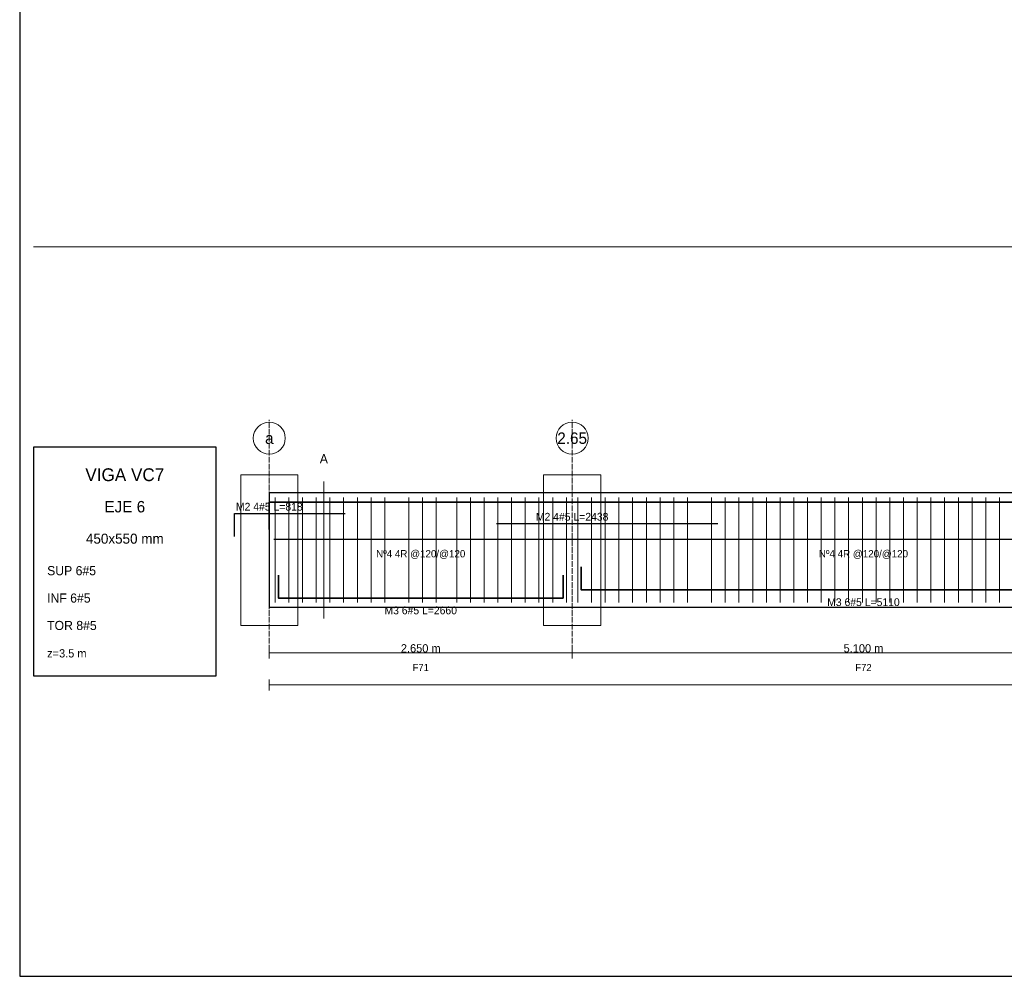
# Model space of a CAD drawing. Header units: millimetres. Extents: x 7 to 1432, y 7 to 493.
# Tile 6 of 10: x 739 to 954, y 7 to 216. Entities that reach past the tile are written whole.
import ezdxf
from ezdxf.enums import TextEntityAlignment as Align

# ---------------------------------------------------------------- set-up
doc = ezdxf.new("R2010")
doc.units = ezdxf.units.MM
doc.linetypes.add('DASHED', pattern=[1.524, 1.27, -0.254])
for name, color, linetype in [('ACERO_INF', 1, 'Continuous'), ('ACERO_SUP_APOYO', 5, 'Continuous'), ('ACERO_SUP_CONT', 4, 'Continuous'), ('ACERO_TORSION', 30, 'Continuous'), ('APOYOS', 9, 'Continuous'), ('CONTORNO', 7, 'Continuous'), ('CORTE', 6, 'Continuous'), ('COTAS', 3, 'Continuous'), ('EJES', 1, 'Continuous'), ('ESTRIBOS', 8, 'Continuous'), ('MARCO', 7, 'Continuous'), ('TEXTO', 7, 'Continuous')]:
    doc.layers.add(name, color=color, linetype=linetype)

msp = doc.modelspace()

# ---------------------------------------------------------------- linework, layer by layer
at = {"layer": 'ACERO_INF', "color": 1, "lineweight": 35}
for points in [[(795.62, 94.8), (795.62, 89.8), (857.88, 89.8), (857.88, 94.8)], [(861.88, 96.6), (861.88, 91.6), (985.38, 91.6), (985.38, 96.6)]]:
    msp.add_lwpolyline(points, dxfattribs=at)
at = {"layer": 'ACERO_SUP_APOYO', "color": 5, "lineweight": 30}
for points in [[(786, 103.3), (786, 108.3), (810.19, 108.3)], [(843.31, 106.1), (891.75, 106.1)]]:
    msp.add_lwpolyline(points, dxfattribs=at)
at = {"layer": 'ACERO_SUP_CONT', "color": 4, "lineweight": 35}
msp.add_lwpolyline([(793.62, 104.8), (793.62, 110.8), (1181.12, 110.8), (1181.12, 104.8)], dxfattribs=at)
at = {"layer": 'ACERO_TORSION', "color": 30, "lineweight": 30}
msp.add_lwpolyline([(794.62, 102.7), (1180.12, 102.7)], dxfattribs=at)
at = {"layer": 'APOYOS', "color": 9, "lineweight": 15}
for points in [[(787.38, 83.8), (799.88, 83.8), (799.88, 116.8), (787.38, 116.8)], [(853.62, 83.8), (866.12, 83.8), (866.12, 116.8), (853.62, 116.8)]]:
    msp.add_lwpolyline(points, close=True, dxfattribs=at)
at = {"layer": 'CONTORNO', "color": 7, "lineweight": 25}
msp.add_lwpolyline([(793.62, 87.8), (1181.12, 87.8), (1181.12, 112.8), (793.62, 112.8)], close=True, dxfattribs=at)
at = {"layer": 'CORTE', "color": 6, "lineweight": 13}
msp.add_line((805.55, 85.3), (805.55, 115.3), dxfattribs=at)
at = {"layer": 'COTAS', "color": 3, "lineweight": 13}
for p, q in [((793.62, 76.6), (793.62, 79)), ((793.62, 77.8), (859.88, 77.8)), ((859.88, 76.6), (859.88, 79)), ((859.88, 76.6), (859.88, 79)), ((859.88, 77.8), (987.38, 77.8)), ((793.62, 69.6), (793.62, 72)), ((793.62, 70.8), (1181.12, 70.8))]:
    msp.add_line(p, q, dxfattribs=at)
at = {"layer": 'EJES', "color": 1, "linetype": 'DASHED', "lineweight": 9}
for p, q in [((793.62, 76.8), (793.62, 128.8)), ((859.88, 76.8), (859.88, 128.8))]:
    msp.add_line(p, q, dxfattribs=at)
at = {"layer": 'EJES', "color": 1, "lineweight": 18}
for centre in [(793.62, 124.8), (859.88, 124.8)]:
    msp.add_circle(centre, 3.5, dxfattribs=at)
at = {"layer": 'ESTRIBOS', "color": 8, "lineweight": 9}
for p, q in [((794.88, 88.8), (794.88, 111.8)), ((797.88, 88.8), (797.88, 111.8)), ((800.88, 88.8), (800.88, 111.8)), ((803.88, 88.8), (803.88, 111.8)), ((806.88, 88.8), (806.88, 111.8)), ((809.88, 88.8), (809.88, 111.8)), ((812.88, 88.8), (812.88, 111.8)), ((815.88, 88.8), (815.88, 111.8)), ((818.88, 88.8), (818.88, 111.8)), ((824.12, 88.8), (824.12, 111.8)), ((827.12, 88.8), (827.12, 111.8)), ((830.12, 88.8), (830.12, 111.8)), ((834.62, 88.8), (834.62, 111.8)), ((837.62, 88.8), (837.62, 111.8)), ((840.62, 88.8), (840.62, 111.8)), ((843.62, 88.8), (843.62, 111.8)), ((846.62, 88.8), (846.62, 111.8)), ((849.62, 88.8), (849.62, 111.8)), ((852.62, 88.8), (852.62, 111.8)), ((855.62, 88.8), (855.62, 111.8)), ((858.62, 88.8), (858.62, 111.8)), ((861.12, 88.8), (861.12, 111.8)), ((864.12, 88.8), (864.12, 111.8)), ((867.12, 88.8), (867.12, 111.8)), ((870.12, 88.8), (870.12, 111.8)), ((873.12, 88.8), (873.12, 111.8)), ((876.12, 88.8), (876.12, 111.8)), ((879.12, 88.8), (879.12, 111.8)), ((882.12, 88.8), (882.12, 111.8)), ((885.12, 88.8), (885.12, 111.8)), ((890.38, 88.8), (890.38, 111.8)), ((893.38, 88.8), (893.38, 111.8)), ((896.38, 88.8), (896.38, 111.8)), ((899.38, 88.8), (899.38, 111.8)), ((902.38, 88.8), (902.38, 111.8)), ((905.38, 88.8), (905.38, 111.8)), ((908.38, 88.8), (908.38, 111.8)), ((911.38, 88.8), (911.38, 111.8)), ((914.38, 88.8), (914.38, 111.8)), ((917.38, 88.8), (917.38, 111.8)), ((920.38, 88.8), (920.38, 111.8)), ((923.38, 88.8), (923.38, 111.8)), ((926.38, 88.8), (926.38, 111.8)), ((929.38, 88.8), (929.38, 111.8)), ((932.38, 88.8), (932.38, 111.8)), ((935.38, 88.8), (935.38, 111.8)), ((938.38, 88.8), (938.38, 111.8)), ((941.38, 88.8), (941.38, 111.8)), ((944.38, 88.8), (944.38, 111.8)), ((947.38, 88.8), (947.38, 111.8)), ((950.38, 88.8), (950.38, 111.8)), ((953.38, 88.8), (953.38, 111.8))]:
    msp.add_line(p, q, dxfattribs=at)
at = {"layer": 'MARCO', "color": 8, "lineweight": 13}
msp.add_line((742, 166.67), (1429, 166.67), dxfattribs=at)
at = {"layer": 'MARCO', "color": 7, "lineweight": 30}
msp.add_lwpolyline([(739, 7), (1432, 7), (1432, 493), (739, 493)], close=True, dxfattribs=at)
at = {"layer": 'MARCO', "color": 7, "lineweight": 25}
msp.add_lwpolyline([(742, 72.8), (782, 72.8), (782, 122.8), (742, 122.8)], close=True, dxfattribs=at)

# ---------------------------------------------------------------- texts
at = {"layer": 'ACERO_INF', "color": 1}
for s, p in [('M3 6#5 L=5110', (923.62, 88.9)), ('M3 6#5 L=2660', (826.75, 87.1))]:
    msp.add_text(s, height=1.7, dxfattribs=at).set_placement(p, align=Align.MIDDLE_CENTER)
at = {"layer": 'ACERO_SUP_APOYO', "color": 5}
for s, p in [('M2 4#5 L=818', (793.62, 109.8)), ('M2 4#5 L=2438', (859.88, 107.6))]:
    msp.add_text(s, height=1.7, dxfattribs=at).set_placement(p, align=Align.MIDDLE_CENTER)
at = {"layer": 'CORTE', "color": 6}
msp.add_text('A', height=2, dxfattribs=at).set_placement((805.55, 120.3), align=Align.MIDDLE_CENTER)
at = {"layer": 'COTAS', "color": 3}
for s, p in [('2.650 m', (826.75, 78.8)), ('5.100 m', (923.62, 78.8))]:
    msp.add_text(s, height=1.8, dxfattribs=at).set_placement(p, align=Align.MIDDLE_CENTER)
at = {"layer": 'EJES', "color": 1}
for s, p in [('a', (793.62, 124.8)), ('2.65', (859.88, 124.8))]:
    msp.add_text(s, height=2.5, dxfattribs=at).set_placement(p, align=Align.MIDDLE_CENTER)
at = {"layer": 'ESTRIBOS', "color": 8}
for p in [(826.75, 99.5), (923.62, 99.5)]:
    msp.add_text('Nº4 4R @120/@120', height=1.6, dxfattribs=at).set_placement(p, align=Align.MIDDLE_CENTER)
at = {"layer": 'TEXTO', "color": 7}
for s, height, p in [('VIGA VC7', 2.8, (762, 116.8)), ('EJE 6', 2.5, (762, 109.8)), ('450x550 mm', 2.2, (762, 102.8)), ('F71', 1.55, (826.75, 74.6)), ('F72', 1.55, (923.62, 74.6))]:
    msp.add_text(s, height=height, dxfattribs=at).set_placement(p, align=Align.MIDDLE_CENTER)
at = {"layer": 'TEXTO'}
for s, height, p in [('SUP 6#5', 2, (745, 94.8)), ('INF 6#5', 2, (745, 88.8)), ('TOR 8#5', 2, (745, 82.8)), ('z=3.5 m', 1.8, (745, 76.8))]:
    msp.add_text(s, height=height, dxfattribs=at).set_placement(p)

doc.saveas('drawing.dxf')
